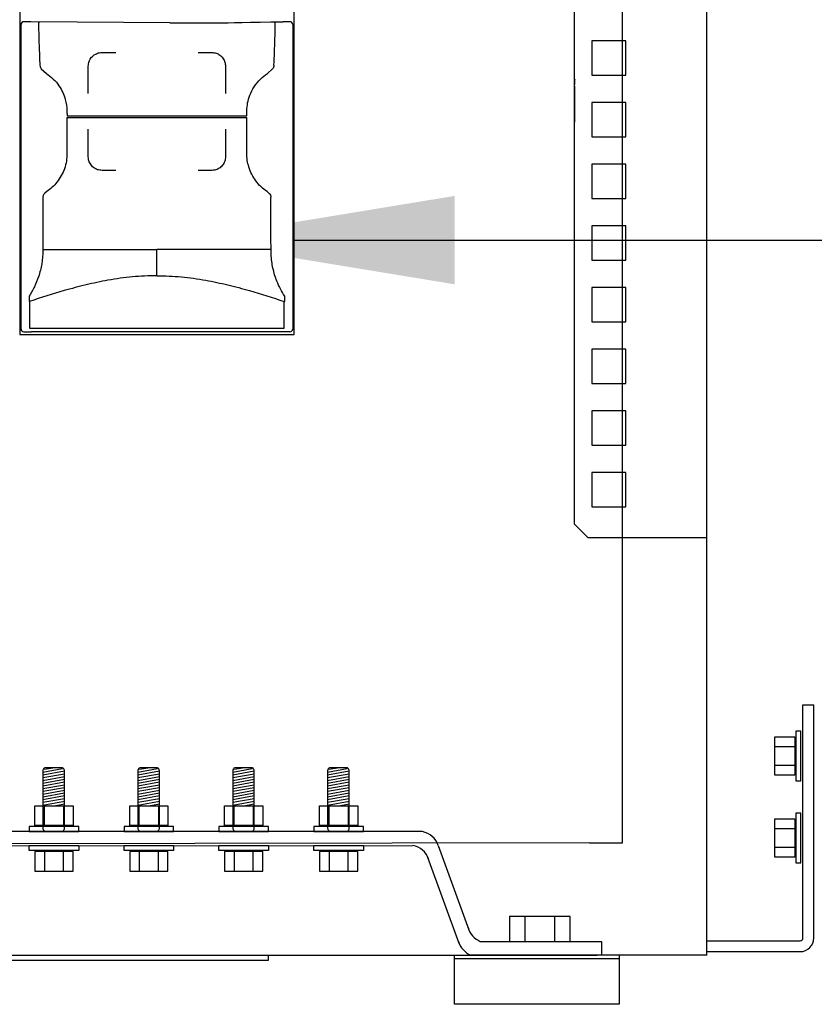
# Model space of a CAD drawing. Header units: millimetres. Extents: x -11513 to 3649, y 2330 to 12522.
# Tile 3 of 75: x -9780 to -9484, y 7697 to 8063. Entities that reach past the tile are written whole.
import ezdxf
from ezdxf.lldxf.tags import DXFTag

# ---------------------------------------------------------------- set-up
doc = ezdxf.new("R2010")
doc.units = ezdxf.units.MM
for name, color, linetype in [('Aparatura', 7, 'Continuous'), ('BEDNARKA', 7, 'Continuous'), ('Warstwa 1', 7, 'Continuous'), ('WG1-00-901-0001-', 7, 'Continuous'), ('WG1-00-903-0004-', 7, 'Continuous'), ('WG1-00-904-0000-', 7, 'Continuous'), ('WG1-00-905-0001-', 7, 'Continuous'), ('WG1-00-923-0035_', 7, 'Continuous')]:
    doc.layers.add(name, color=color, linetype=linetype)
doc.styles.get("Standard").update_dxf_attribs({"font": 'arial.ttf'})
tags = doc.linetypes.add('CENTER2', pattern=[28.575, 19.05, -3.175, 3.175, -3.175]).pattern_tags.tags
tags[10:11] = [DXFTag(74, 4), DXFTag(75, 0), DXFTag(340, '0'), DXFTag(46, 0.0), DXFTag(50, 0.0), DXFTag(44, 0.0), DXFTag(45, 0.0)]
tags[8:9] = [DXFTag(74, 4), DXFTag(75, 0), DXFTag(340, '0'), DXFTag(46, 0.0), DXFTag(50, 0.0), DXFTag(44, 0.0), DXFTag(45, 0.0)]
tags[6:7] = [DXFTag(74, 4), DXFTag(75, 0), DXFTag(340, '0'), DXFTag(46, 0.0), DXFTag(50, 0.0), DXFTag(44, 0.0), DXFTag(45, 0.0)]
tags[4:5] = [DXFTag(74, 4), DXFTag(75, 0), DXFTag(340, '0'), DXFTag(46, 0.0), DXFTag(50, 0.0), DXFTag(44, 0.0), DXFTag(45, 0.0)]
doc.dimstyles.new('ISO-25', dxfattribs={"dimtxt": 2.5, "dimasz": 2.5, "dimexe": 1.25, "dimexo": 0.625, "dimtad": 1, "dimtxsty": 'Standard', "dimcen": 2.5, "dimadec": 0, "dimazin": 0, "dimtfac": 1, "dimtmove": 0, "dimatfit": 3, "dimfxl": 0, "dimarcsym": 0})

# ---------------------------------------------------------------- blocks, each defined once
blk = doc.blocks.new('rozmieszczenie aparatury cz siłowa')
blk.add_line((800, 152.11), (800, 966.3))
at = {"layer": 'Aparatura', "linetype": 'Continuous'}
for p, q in [((769.22, 40.94), (769.22, 1115.94)), ((696.36, 45), (102.84, 45.04)), ((757.22, 40.94), (40, 39.7)), ((102.92, 39.13), (692.85, 40)), ((701.99, 40), (713.2, 9.2)), ((757.22, 40.94), (769.22, 40.94)), ((709.69, 4.22), (698.28, 35.57)), ((717.39, 5), (761.55, 5)), ((761.55, 5), (761.55, 0)), ((761.55, 0), (713.9, 0))]:
    blk.add_line(p, q, dxfattribs=at)
for centre, radius, start, end in [((694.91, 37.7), 7.44, 17.9955, 78.7798), ((691.49, 32.79), 7.33, 17.7703, 79.348), ((720.54, 12.33), 7.98, 196.9034, 246.7625), ((717.05, 7.35), 8, 196.9752, 246.7374)]:
    blk.add_arc(centre, radius, start, end, dxfattribs=at)
at = {"layer": 'Aparatura'}
for points, knots in [([(751.79, 319.19), (751.78, 318.65), (751.77, 318.03), (751.76, 317.41), (751.75, 317.32), (751.75, 317.32)], [0, 0, 0, 0, 0.849174, 0.999975, 1, 1, 1, 1]), ([(751.78, 316.7), (751.78, 316.04), (751.78, 312.7), (751.78, 308.33), (751.78, 304.63), (751.78, 303.59)], [0, 0, 0, 0, 0.152477, 0.762386, 1, 1, 1, 1])]:
    blk.add_open_spline(points, degree=3, knots=knots, dxfattribs=at)
at = {"layer": 'BEDNARKA', "color": 7, "linetype": 'Continuous'}
for p, q in [((835, 6.25), (835, 91.25)), ((835, 91.25), (839, 91.25)), ((839, 6.25), (839, 91.25)), ((800, 5.25), (834, 5.25)), ((800, 1.25), (834, 1.25))]:
    blk.add_line(p, q, dxfattribs=at)
for radius in [5, 1]:
    blk.add_arc((834, 6.25), radius, 270, 0, dxfattribs=at)
at = {"layer": 'Warstwa 1'}
for p, q in [((558.54, 67.77), (561.55, 68.27)), ((564.78, 68.27), (558.99, 68.27)), ((564.88, 68.26), (564.78, 68.27)), ((593.13, 67.77), (596.14, 68.27)), ((599.37, 68.27), (593.58, 68.27)), ((599.48, 68.26), (599.37, 68.27)), ((627.73, 67.77), (630.74, 68.27)), ((633.97, 68.27), (628.18, 68.27)), ((634.07, 68.26), (633.97, 68.27)), ((662.32, 67.77), (665.33, 68.27)), ((668.56, 68.27), (662.77, 68.27)), ((668.67, 68.26), (668.56, 68.27)), ((557.94, 66.68), (565.07, 67.96)), ((557.95, 67.25), (557.94, 67.13)), ((557.94, 67.13), (557.94, 46.26)), ((557.94, 65.68), (565.82, 67.1)), ((557.94, 64.68), (565.82, 66.1)), ((557.94, 63.68), (565.82, 65.11)), ((565.82, 46.26), (565.82, 67.13)), ((592.54, 66.68), (599.66, 67.96)), ((592.54, 67.25), (592.54, 67.13)), ((592.54, 67.13), (592.54, 46.26)), ((592.54, 65.68), (600.42, 67.1)), ((592.54, 64.68), (600.42, 66.1)), ((592.54, 63.68), (600.42, 65.11)), ((600.42, 46.26), (600.42, 67.13)), ((627.13, 66.68), (634.26, 67.96)), ((627.14, 67.25), (627.13, 67.13)), ((627.13, 67.13), (627.13, 46.26)), ((627.13, 65.68), (635.01, 67.1)), ((627.13, 64.68), (635.01, 66.1)), ((627.13, 63.68), (635.01, 65.11)), ((635.01, 46.26), (635.01, 67.13)), ((661.73, 66.68), (668.85, 67.96)), ((661.73, 67.25), (661.73, 67.13)), ((661.73, 67.13), (661.73, 46.26)), ((661.73, 65.68), (669.61, 67.1)), ((661.73, 64.68), (669.61, 66.1)), ((661.73, 63.68), (669.61, 65.11)), ((669.61, 46.26), (669.61, 67.13)), ((557.94, 62.69), (565.82, 64.11)), ((557.94, 61.69), (565.82, 63.11)), ((557.94, 60.69), (565.82, 62.11)), ((557.94, 59.69), (565.82, 61.11)), ((592.54, 62.69), (600.42, 64.11)), ((592.54, 61.69), (600.42, 63.11)), ((592.54, 60.69), (600.42, 62.11)), ((592.54, 59.69), (600.42, 61.11)), ((627.13, 62.69), (635.01, 64.11)), ((627.13, 61.69), (635.01, 63.11)), ((627.13, 60.69), (635.01, 62.11)), ((627.13, 59.69), (635.01, 61.11)), ((661.73, 62.69), (669.61, 64.11)), ((661.73, 61.69), (669.61, 63.11)), ((661.73, 60.69), (669.61, 62.11)), ((661.73, 59.69), (669.61, 61.11)), ((557.94, 58.69), (565.82, 60.11)), ((557.94, 57.69), (565.82, 59.11)), ((557.94, 56.69), (565.82, 58.12)), ((592.54, 58.69), (600.42, 60.11)), ((592.54, 57.69), (600.42, 59.11)), ((592.54, 56.69), (600.42, 58.12)), ((627.13, 58.69), (635.01, 60.11)), ((627.13, 57.69), (635.01, 59.11)), ((627.13, 56.69), (635.01, 58.12)), ((661.73, 58.69), (669.61, 60.11)), ((661.73, 57.69), (669.61, 59.11)), ((661.73, 56.69), (669.61, 58.12)), ((555.01, 54.46), (568.92, 54.46)), ((555.01, 47.23), (555.01, 54.46)), ((557.94, 55.7), (565.82, 57.12)), ((557.94, 54.7), (565.82, 56.12)), ((558.49, 47.23), (558.49, 54.46)), ((562.01, 54.46), (565.82, 55.12)), ((565.44, 54.46), (565.44, 47.23)), ((568.92, 54.46), (568.92, 47.23)), ((589.6, 47.23), (589.6, 54.46)), ((589.6, 54.46), (603.52, 54.46)), ((592.54, 55.7), (600.42, 57.12)), ((592.54, 54.7), (600.42, 56.12)), ((593.08, 47.23), (593.08, 54.46)), ((596.6, 54.46), (600.42, 55.12)), ((600.04, 54.46), (600.04, 47.23)), ((603.52, 54.46), (603.52, 47.23)), ((624.2, 47.23), (624.2, 54.46)), ((624.2, 54.46), (638.11, 54.46)), ((627.13, 55.7), (635.01, 57.12)), ((627.13, 54.7), (635.01, 56.12)), ((627.68, 47.23), (627.68, 54.46)), ((631.2, 54.46), (635.01, 55.12)), ((634.63, 54.46), (634.63, 47.23)), ((638.11, 54.46), (638.11, 47.23)), ((658.79, 54.46), (672.71, 54.46)), ((658.79, 47.23), (658.79, 54.46)), ((661.73, 55.7), (669.61, 57.12)), ((661.73, 54.7), (669.61, 56.12)), ((662.27, 47.23), (662.27, 54.46)), ((665.79, 54.46), (669.61, 55.12)), ((669.23, 54.46), (669.23, 47.23)), ((672.71, 54.46), (672.71, 47.23)), ((552.93, 46.9), (552.93, 45)), ((571.01, 46.9), (552.93, 46.9)), ((568.92, 47.23), (555.01, 47.23)), ((571.01, 45), (571.01, 46.9)), ((605.6, 46.9), (587.52, 46.9)), ((587.52, 46.9), (587.52, 45)), ((603.52, 47.23), (589.6, 47.23)), ((605.6, 45), (605.6, 46.9)), ((622.12, 46.9), (622.12, 45)), ((640.19, 46.9), (622.12, 46.9)), ((638.11, 47.23), (624.2, 47.23)), ((640.19, 45), (640.19, 46.9)), ((656.71, 46.9), (656.71, 45)), ((674.79, 46.9), (656.71, 46.9)), ((672.71, 47.23), (658.79, 47.23)), ((674.79, 45), (674.79, 46.9)), ((552.93, 45), (571.01, 45)), ((558.88, 45.13), (558.99, 45.12)), ((558.99, 45.12), (564.78, 45.12)), ((587.52, 45), (605.6, 45)), ((593.48, 45.13), (593.58, 45.12)), ((593.58, 45.12), (599.37, 45.12)), ((622.12, 45), (640.19, 45)), ((628.07, 45.13), (628.18, 45.12)), ((628.18, 45.12), (633.97, 45.12)), ((656.71, 45), (674.79, 45)), ((662.67, 45.13), (662.77, 45.12)), ((662.77, 45.12), (668.56, 45.12)), ((552.93, 40), (571.01, 40)), ((552.93, 38.1), (552.93, 40)), ((571.01, 40), (571.01, 38.1)), ((587.52, 40), (605.6, 40)), ((587.52, 38.1), (587.52, 40)), ((605.6, 40), (605.6, 38.1)), ((622.12, 40), (640.19, 40)), ((622.12, 38.1), (622.12, 40)), ((640.19, 40), (640.19, 38.1)), ((656.71, 40), (674.79, 40)), ((656.71, 38.1), (656.71, 40)), ((674.79, 40), (674.79, 38.1)), ((571.01, 38.1), (552.93, 38.1)), ((555.01, 37.78), (555.01, 30.54)), ((568.92, 37.78), (555.01, 37.78)), ((558.49, 37.78), (558.49, 30.54)), ((565.44, 30.54), (565.44, 37.78)), ((568.92, 30.54), (568.92, 37.78)), ((605.6, 38.1), (587.52, 38.1)), ((603.52, 37.78), (589.6, 37.78)), ((589.6, 37.78), (589.6, 30.54)), ((593.08, 37.78), (593.08, 30.54)), ((600.04, 30.54), (600.04, 37.78)), ((603.52, 30.54), (603.52, 37.78)), ((640.19, 38.1), (622.12, 38.1)), ((638.11, 37.78), (624.2, 37.78)), ((624.2, 37.78), (624.2, 30.54)), ((627.68, 37.78), (627.68, 30.54)), ((634.63, 30.54), (634.63, 37.78)), ((638.11, 30.54), (638.11, 37.78)), ((674.79, 38.1), (656.71, 38.1)), ((658.79, 37.78), (658.79, 30.54)), ((672.71, 37.78), (658.79, 37.78)), ((662.27, 37.78), (662.27, 30.54)), ((669.23, 30.54), (669.23, 37.78)), ((672.71, 30.54), (672.71, 37.78)), ((555.01, 30.54), (568.92, 30.54)), ((589.6, 30.54), (603.52, 30.54)), ((624.2, 30.54), (638.11, 30.54)), ((658.79, 30.54), (672.71, 30.54)), ((750.12, 14.06), (728.09, 14.06)), ((728.09, 14.06), (728.09, 5)), ((733.6, 14.06), (733.6, 5)), ((744.61, 5), (744.61, 14.06)), ((750.12, 5), (750.12, 14.06)), ((728.09, 5), (750.12, 5))]:
    blk.add_line(p, q, dxfattribs=at)
for centre, radius, start, end in [((558.99, 67.29), 0.975, 90, 126.9341), ((564.78, 67.3), 0.966, 68.2709, 83.6901), ((564.75, 67.25), 1.02, 53.7292, 68.2709), ((593.58, 67.29), 0.975, 90, 126.9341), ((599.37, 67.3), 0.966, 68.2709, 83.6901), ((599.35, 67.25), 1.02, 53.7292, 68.2709), ((628.18, 67.29), 0.975, 90, 126.9341), ((633.97, 67.3), 0.966, 68.2709, 83.6901), ((633.94, 67.25), 1.02, 53.7292, 68.2709), ((662.77, 67.29), 0.975, 90, 126.9341), ((668.56, 67.3), 0.966, 68.2709, 83.6901), ((668.54, 67.25), 1.02, 53.7292, 68.2709), ((559.16, 67.14), 1.22, 166.7069, 174.616), ((559.13, 67.14), 1.19, 158.6193, 166.7069), ((559.09, 67.16), 1.15, 126.9341, 158.6193), ((564.71, 67.19), 1.1, 25.4992, 53.7292), ((564.6, 67.13), 1.22, 0, 25.4992), ((593.75, 67.14), 1.22, 166.7069, 174.616), ((593.73, 67.14), 1.19, 158.6193, 166.7069), ((593.69, 67.16), 1.15, 126.9341, 158.6193), ((599.3, 67.19), 1.1, 25.4992, 53.7292), ((599.19, 67.13), 1.22, 0, 25.4992), ((628.35, 67.14), 1.22, 166.7069, 174.616), ((628.32, 67.14), 1.19, 158.6193, 166.7069), ((628.28, 67.16), 1.15, 126.9341, 158.6193), ((633.9, 67.19), 1.1, 25.4992, 53.7292), ((633.79, 67.13), 1.22, 0, 25.4992), ((662.94, 67.14), 1.22, 166.7069, 174.616), ((662.92, 67.14), 1.19, 158.6193, 166.7069), ((662.88, 67.16), 1.15, 126.9341, 158.6193), ((668.49, 67.19), 1.1, 25.4992, 53.7292), ((668.38, 67.13), 1.22, 0, 25.4992), ((559.17, 46.26), 1.23, 180, 205.5003), ((559.06, 46.2), 1.1, 205.5003, 233.7187), ((559.01, 46.14), 1.03, 233.7187, 248.2332), ((558.99, 46.08), 0.963, 248.2332, 263.6767), ((564.78, 46.1), 0.979, 270, 309.9486), ((564.66, 46.24), 1.16, 309.9486, 343.9901), ((564.62, 46.25), 1.21, 343.9901, 352.1155), ((564.58, 46.26), 1.24, 352.1155, 0), ((593.76, 46.26), 1.23, 180, 205.5003), ((593.65, 46.2), 1.1, 205.5003, 233.7187), ((593.61, 46.14), 1.03, 233.7187, 248.2332), ((593.58, 46.08), 0.963, 248.2332, 263.6767), ((599.37, 46.1), 0.979, 270, 309.9486), ((599.25, 46.24), 1.16, 309.9486, 343.9901), ((599.21, 46.25), 1.21, 343.9901, 352.1155), ((599.17, 46.26), 1.24, 352.1155, 0), ((628.36, 46.26), 1.23, 180, 205.5003), ((628.25, 46.2), 1.1, 205.5003, 233.7187), ((628.2, 46.14), 1.03, 233.7187, 248.2332), ((628.18, 46.08), 0.963, 248.2332, 263.6767), ((633.97, 46.1), 0.979, 270, 309.9486), ((633.85, 46.24), 1.16, 309.9486, 343.9901), ((633.81, 46.25), 1.21, 343.9901, 352.1155), ((633.77, 46.26), 1.24, 352.1155, 0), ((662.95, 46.26), 1.23, 180, 205.5003), ((662.84, 46.2), 1.1, 205.5003, 233.7187), ((662.8, 46.14), 1.03, 233.7187, 248.2332), ((662.77, 46.08), 0.963, 248.2332, 263.6767), ((668.56, 46.1), 0.979, 270, 309.9486), ((668.44, 46.24), 1.16, 309.9486, 343.9901), ((668.4, 46.25), 1.21, 343.9901, 352.1155), ((668.36, 46.26), 1.24, 352.1155, 0)]:
    blk.add_arc(centre, radius, start, end, dxfattribs=at)
for points in [[(824.81, 65.63), (824.81, 65.63), (832.05, 65.63), (832.05, 65.63), (832.05, 65.63), (832.05, 65.63), (832.05, 79.55), (832.05, 79.55), (832.05, 79.55), (832.05, 79.55), (824.81, 79.55), (824.81, 79.55), (824.81, 79.55), (824.81, 79.55), (824.81, 65.63), (824.81, 65.63)], [(834.27, 63.55), (834.27, 63.55), (832.37, 63.55), (832.37, 63.55), (832.37, 63.55), (832.37, 63.55), (832.37, 81.63), (832.37, 81.63), (832.37, 81.63), (832.37, 81.63), (834.27, 81.63), (834.27, 81.63), (834.27, 81.63), (834.27, 81.63), (834.27, 63.55), (834.27, 63.55)], [(824.81, 69.11), (824.81, 69.11), (832.05, 69.11), (832.05, 69.11), (832.05, 69.11), (832.05, 69.11), (832.05, 76.07), (832.05, 76.07), (832.05, 76.07), (832.05, 76.07), (824.81, 76.07), (824.81, 76.07), (824.81, 76.07), (824.81, 76.07), (824.81, 69.11), (824.81, 69.11)], [(834.27, 33.61), (834.27, 33.61), (832.37, 33.61), (832.37, 33.61), (832.37, 33.61), (832.37, 33.61), (832.37, 51.69), (832.37, 51.69), (832.37, 51.69), (832.37, 51.69), (834.27, 51.69), (834.27, 51.69), (834.27, 51.69), (834.27, 51.69), (834.27, 33.61), (834.27, 33.61)], [(824.81, 35.69), (824.81, 35.69), (832.05, 35.69), (832.05, 35.69), (832.05, 35.69), (832.05, 35.69), (832.05, 49.61), (832.05, 49.61), (832.05, 49.61), (832.05, 49.61), (824.81, 49.61), (824.81, 49.61), (824.81, 49.61), (824.81, 49.61), (824.81, 35.69), (824.81, 35.69)], [(824.81, 39.17), (824.81, 39.17), (832.05, 39.17), (832.05, 39.17), (832.05, 39.17), (832.05, 39.17), (832.05, 46.13), (832.05, 46.13), (832.05, 46.13), (832.05, 46.13), (824.81, 46.13), (824.81, 46.13), (824.81, 46.13), (824.81, 46.13), (824.81, 39.17), (824.81, 39.17)]]:
    blk.add_open_spline(points, degree=3, knots=[0, 0, 0, 0, 0.2, 0.2, 0.2, 0.2, 0.4, 0.4, 0.4, 0.4, 0.6, 0.6, 0.6, 0.6, 1, 1, 1, 1], dxfattribs=at)
at = {"layer": 'WG1-00-901-0001-', "color": 7, "linetype": 'Continuous'}
for q in [(800, 845), (760, 0)]:
    blk.add_line((800, 0), q, dxfattribs=at)
at = {"layer": 'WG1-00-903-0004-', "color": 7, "linetype": 'Continuous'}
blk.add_line((40, 0), (760, 0), dxfattribs=at)
at = {"layer": 'WG1-00-904-0000-', "color": 7, "linetype": 'Continuous'}
for p, q in [((708, -17.94), (708, 0)), ((768, 0), (768, -17.94)), ((768, -1.41), (708, -1.41)), ((768, -17.94), (708, -17.94))]:
    blk.add_line(p, q, dxfattribs=at)
at = {"layer": 'WG1-00-905-0001-', "color": 7, "linetype": 'Continuous'}
for p, q in [((640, 0), (640, -2)), ((640, -2), (160, -2))]:
    blk.add_line(p, q, dxfattribs=at)
at = {"layer": 'WG1-00-923-0035_', "color": 7, "linetype": 'CENTER2'}
blk.add_line((800, 152.11), (800, 966.3), dxfattribs=at)
at = {"layer": 'WG1-00-923-0035_', "color": 7, "linetype": 'Continuous'}
for p, q in [((751.76, 157.11), (751.76, 961.3)), ((758, 333.18), (758, 320.69)), ((770.49, 333.18), (758, 333.18)), ((770.49, 320.69), (770.49, 333.18)), ((758, 320.69), (770.49, 320.69)), ((758, 310.7), (758, 298.22)), ((770.49, 310.7), (758, 310.7)), ((770.49, 298.22), (770.49, 310.7)), ((758, 298.22), (770.49, 298.22)), ((758, 288.23), (758, 275.74)), ((770.49, 288.23), (758, 288.23)), ((770.49, 275.74), (770.49, 288.23)), ((758, 275.74), (770.49, 275.74)), ((758, 265.75), (758, 253.26)), ((770.49, 265.75), (758, 265.75)), ((770.49, 253.26), (770.49, 265.75)), ((758, 253.26), (770.49, 253.26)), ((758, 243.27), (758, 230.78)), ((770.49, 243.27), (758, 243.27)), ((770.49, 230.78), (770.49, 243.27)), ((758, 230.78), (770.49, 230.78)), ((758, 220.79), (758, 208.31)), ((770.49, 220.79), (758, 220.79)), ((770.49, 208.31), (770.49, 220.79)), ((758, 208.31), (770.49, 208.31)), ((758, 198.32), (758, 185.83)), ((770.49, 198.32), (758, 198.32)), ((770.49, 185.83), (770.49, 198.32)), ((758, 185.83), (770.49, 185.83)), ((770.49, 175.84), (758, 175.84)), ((758, 175.84), (758, 163.35)), ((770.49, 163.35), (770.49, 175.84)), ((758, 163.35), (770.49, 163.35)), ((756.75, 152.11), (751.76, 157.11)), ((800, 152.11), (756.75, 152.11))]:
    blk.add_line(p, q, dxfattribs=at)

msp = doc.modelspace()

# ---------------------------------------------------------------- block references
at = {"xscale": 1.02, "yscale": 1.02, "zscale": 1.02}
msp.add_blockref('rozmieszczenie aparatury cz siłowa', (-10340.19, 7714.97), dxfattribs=at)

# ---------------------------------------------------------------- leaders
msp.add_leader([(-9717.95, 7980.77), (-9066.66, 7980.77)], dimstyle='ISO-25', override={"dimasz": 100})

# ---------------------------------------------------------------- next in the draw order: wipeouts: each hides what was drawn before it
msp.add_wipeout([(-9779.72, 8639.31), (-9677.72, 8639.31), (-9677.72, 7945.71), (-9779.72, 7945.71)]).dxf.layer = 'Aparatura'

# ---------------------------------------------------------------- next in the draw order: linework, layer by layer
at = {"layer": 'Aparatura'}
for p, q in [((-9779.19, 7947.72), (-9779.19, 8060.94)), ((-9775.62, 8061.96), (-9778.17, 8061.96)), ((-9775.62, 8061.96), (-9775.62, 8061.96)), ((-9723.93, 8061.49), (-9775.62, 8061.96)), ((-9679.23, 8061.96), (-9681.78, 8061.96)), ((-9678.21, 8060.94), (-9678.21, 7947.72)), ((-9749.1, 8050.53), (-9744, 8050.53)), ((-9713.4, 8050.53), (-9708.3, 8050.53)), ((-9771.69, 8044.42), (-9769.77, 8042.71)), ((-9687.63, 8042.71), (-9685.71, 8044.42)), ((-9762.13, 8026.37), (-9695.27, 8026.37)), ((-9762.11, 8027), (-9695.3, 8027)), ((-9754.2, 8011.77), (-9754.2, 8021.97)), ((-9703.2, 8021.97), (-9703.2, 8011.77)), ((-9744, 8006.67), (-9749.1, 8006.67)), ((-9708.3, 8006.67), (-9713.4, 8006.67)), ((-9769.64, 7998.8), (-9770.33, 7998.28)), ((-9687.08, 7998.28), (-9687.76, 7998.8)), ((-9771.07, 7996.7), (-9771.13, 7977.3)), ((-9728.7, 7967.55), (-9728.7, 7977.3)), ((-9776.21, 7957.95), (-9776.05, 7957.98)), ((-9776.05, 7957.98), (-9776.05, 7947.98)), ((-9681.35, 7957.98), (-9681.19, 7957.95)), ((-9681.35, 7947.98), (-9681.35, 7957.98)), ((-9776.05, 7947.98), (-9681.35, 7947.98)), ((-9778.17, 7946.7), (-9775.32, 7946.7)), ((-9679.23, 7946.7), (-9775.32, 7946.7))]:
    msp.add_line(p, q, dxfattribs=at)
msp.add_lwpolyline([(-9779.72, 7945.71), (-9677.72, 7945.71), (-9677.72, 8629.11), (-9779.72, 8629.11)], close=True, dxfattribs=at)
for centre, radius, start, end in [((-9769.26, 8060.8), 3.47, 160.9378, 181.5509), ((-9688.2, 8060.8), 3.52, 358.4593, 18.258)]:
    msp.add_arc(centre, radius, start, end, dxfattribs=at)
for centre, major_axis, ratio, start_param, end_param in [((-9778.17, 8060.94), (-0.99, 0.247), 0.999896, 4.957378, 6.528125), ((-9679.23, 8060.94), (0.99, 0.247), 0.999896, 6.038245, 7.608993), ((-9778.17, 7947.72), (-1.01, -0.13), 0.999901, 6.15885, 7.729622), ((-9679.23, 7947.72), (-1.01, 0.13), 0.999901, 1.695156, 3.265928)]:
    msp.add_ellipse(centre, major_axis=major_axis, ratio=ratio, start_param=start_param, end_param=end_param, dxfattribs=at)
for points, knots in [([(-9772.73, 8060.7), (-9772.66, 8058.16), (-9772.53, 8053.05), (-9772.32, 8048.2), (-9772.22, 8045.75)], [0, 0, 0, 0, 0.497517, 1, 1, 1, 1]), ([(-9723.93, 8061.49), (-9720.52, 8061.49), (-9713.86, 8061.49), (-9707.21, 8061.49), (-9681.78, 8061.96)], [0, 0, 0, 0, 0.512802, 1, 1, 1, 1]), ([(-9685.18, 8045.75), (-9685.11, 8047.4), (-9684.97, 8050.64), (-9684.8, 8055.64), (-9684.72, 8059.01), (-9684.68, 8060.7)], [0, 0, 0, 0, 0.3398632, 0.669214, 1, 1, 1, 1]), ([(-9754.2, 8045.43), (-9754.14, 8046.02), (-9754.02, 8047.21), (-9753.07, 8048.8), (-9751.68, 8049.94), (-9750.27, 8050.47), (-9749.41, 8050.51), (-9749.1, 8050.53)], [0, 0, 0, 0, 0.233591, 0.46781, 0.685722, 0.888197, 1, 1, 1, 1]), ([(-9708.3, 8050.53), (-9707.76, 8050.48), (-9706.68, 8050.38), (-9705.22, 8049.6), (-9704.08, 8048.44), (-9703.34, 8046.99), (-9703.25, 8045.95), (-9703.2, 8045.43)], [0, 0, 0, 0, 0.195796, 0.391575, 0.588563, 0.793947, 1, 1, 1, 1]), ([(-9772.22, 8045.75), (-9772.18, 8045.48), (-9772.11, 8044.99), (-9771.82, 8044.6), (-9771.69, 8044.42)], [0, 0, 0, 0, 0.5566233, 1, 1, 1, 1]), ([(-9685.18, 8045.75), (-9685.18, 8045.74), (-9685.2, 8045.47), (-9685.31, 8044.99), (-9685.58, 8044.6), (-9685.71, 8044.42)], [0, 0, 0, 0, 0.035557, 0.538442, 1, 1, 1, 1]), ([(-9769.77, 8042.71), (-9768.89, 8042.05), (-9767.09, 8040.71), (-9765.1, 8038.26), (-9763.63, 8035.67), (-9762.47, 8032.57), (-9762.27, 8030.29), (-9762.15, 8028.9)], [0, 0, 0, 0, 0.188176, 0.383094, 0.554114, 0.7291, 1, 1, 1, 1]), ([(-9754.2, 8035.23), (-9754.2, 8036.88), (-9754.2, 8040.19), (-9754.2, 8043.68), (-9754.2, 8045.43)], [0, 0, 0, 0, 0.498925, 1, 1, 1, 1]), ([(-9703.2, 8045.43), (-9703.2, 8043.69), (-9703.2, 8040.2), (-9703.2, 8036.89), (-9703.2, 8035.23)], [0, 0, 0, 0, 0.498916, 1, 1, 1, 1]), ([(-9695.25, 8028.9), (-9695.19, 8029.85), (-9695.06, 8031.77), (-9694.18, 8034.78), (-9692.63, 8037.83), (-9690.43, 8040.62), (-9688.5, 8042.06), (-9687.63, 8042.71)], [0, 0, 0, 0, 0.186183, 0.376433, 0.590547, 0.813112, 1, 1, 1, 1]), ([(-9762.15, 8028.9), (-9762.13, 8028.36), (-9762.12, 8027.72), (-9762.11, 8027.09), (-9762.11, 8027), (-9762.11, 8027)], [0, 0, 0, 0, 0.849174, 0.999975, 1, 1, 1, 1]), ([(-9695.3, 8027), (-9695.3, 8027), (-9695.28, 8027.53), (-9695.27, 8028.16), (-9695.26, 8028.81), (-9695.25, 8028.9)], [0, 0, 0, 0, 0.000025, 0.8492, 1, 1, 1, 1]), ([(-9762.13, 8026.37), (-9762.13, 8025.69), (-9762.13, 8022.29), (-9762.13, 8017.83), (-9762.13, 8014.05), (-9762.13, 8012.99)], [0, 0, 0, 0, 0.152477, 0.762386, 1, 1, 1, 1]), ([(-9695.27, 8012.99), (-9695.27, 8013.67), (-9695.27, 8017.07), (-9695.27, 8021.53), (-9695.27, 8025.31), (-9695.27, 8026.37)], [0, 0, 0, 0, 0.152477, 0.762386, 1, 1, 1, 1]), ([(-9762.13, 8012.99), (-9762.18, 8012.04), (-9762.27, 8010.12), (-9763.01, 8007.33), (-9764.18, 8004.68), (-9765.73, 8002.37), (-9767.56, 8000.36), (-9768.94, 7999.32), (-9769.64, 7998.8)], [0, 0, 0, 0, 0.169609, 0.344171, 0.513868, 0.688473, 0.842453, 1, 1, 1, 1]), ([(-9687.76, 7998.8), (-9688.52, 7999.37), (-9690.06, 8000.53), (-9691.96, 8002.73), (-9693.5, 8005.22), (-9694.54, 8007.81), (-9695.16, 8010.43), (-9695.23, 8012.13), (-9695.27, 8012.99)], [0, 0, 0, 0, 0.171373, 0.347697, 0.518931, 0.695208, 0.845888, 1, 1, 1, 1]), ([(-9749.1, 8006.67), (-9749.68, 8006.73), (-9750.82, 8006.84), (-9752.35, 8007.72), (-9753.51, 8009.02), (-9754.11, 8010.45), (-9754.18, 8011.4), (-9754.2, 8011.77)], [0, 0, 0, 0, 0.215358, 0.430722, 0.645877, 0.860459, 1, 1, 1, 1]), ([(-9703.2, 8011.77), (-9703.26, 8011.2), (-9703.37, 8010.05), (-9704.24, 8008.53), (-9705.53, 8007.38), (-9706.97, 8006.76), (-9707.92, 8006.7), (-9708.3, 8006.67)], [0, 0, 0, 0, 0.213862, 0.427715, 0.641853, 0.856611, 1, 1, 1, 1]), ([(-9770.33, 7998.28), (-9770.49, 7998.11), (-9770.82, 7997.77), (-9771.04, 7997.19), (-9771.07, 7996.83), (-9771.07, 7996.7)], [0, 0, 0, 0, 0.393617, 0.787311, 1, 1, 1, 1]), ([(-9687.08, 7998.28), (-9686.92, 7998.13), (-9686.6, 7997.81), (-9686.36, 7997.24), (-9686.34, 7996.85), (-9686.33, 7996.7)], [0, 0, 0, 0, 0.356687, 0.7530689, 1, 1, 1, 1]), ([(-9686.27, 7977.3), (-9686.28, 7980.75), (-9686.31, 7987.22), (-9686.32, 7993.69), (-9686.33, 7996.7)], [0, 0, 0, 0, 0.534545, 1, 1, 1, 1]), ([(-9771.13, 7977.3), (-9771.13, 7977.16), (-9771.12, 7975.38), (-9771.42, 7971.92), (-9772.53, 7967.41), (-9774.14, 7963.36), (-9775.52, 7961.08), (-9776.22, 7959.92)], [0, 0, 0, 0, 0.021464, 0.284858, 0.556088, 0.776146, 1, 1, 1, 1]), ([(-9771.13, 7977.3), (-9767.62, 7977.3), (-9760.61, 7977.3), (-9750.01, 7977.3), (-9739.37, 7977.3), (-9732.26, 7977.3), (-9728.7, 7977.3)], [0, 0, 0, 0, 0.249214, 0.498741, 0.749212, 1, 1, 1, 1]), ([(-9686.27, 7977.3), (-9690.2, 7977.3), (-9698.07, 7977.3), (-9712.22, 7977.3), (-9722.45, 7977.3), (-9728.7, 7977.3)], [0, 0, 0, 0, 0.279332, 0.559308, 1, 1, 1, 1]), ([(-9681.18, 7959.92), (-9682.23, 7961.74), (-9684.11, 7964.98), (-9685.67, 7970.3), (-9686.24, 7974.32), (-9686.27, 7976.68), (-9686.27, 7977.3)], [0, 0, 0, 0, 0.348062, 0.620672, 0.901495, 1, 1, 1, 1]), ([(-9728.7, 7967.55), (-9731.74, 7967.46), (-9737.83, 7967.29), (-9746.63, 7965.98), (-9755.07, 7964.19), (-9764.83, 7961.63), (-9771.76, 7959.37), (-9776.05, 7957.98)], [0, 0, 0, 0, 0.187609, 0.376801, 0.548896, 0.721453, 1, 1, 1, 1]), ([(-9728.7, 7967.55), (-9725.67, 7967.46), (-9719.57, 7967.29), (-9710.77, 7965.98), (-9702.33, 7964.19), (-9692.57, 7961.63), (-9685.64, 7959.37), (-9681.35, 7957.98)], [0, 0, 0, 0, 0.187609, 0.376801, 0.548896, 0.721453, 1, 1, 1, 1]), ([(-9776.22, 7959.92), (-9776.22, 7959.52), (-9776.21, 7958.86), (-9776.21, 7958.21), (-9776.21, 7957.95)], [0, 0, 0, 0, 0.602009, 1, 1, 1, 1]), ([(-9681.19, 7957.95), (-9681.19, 7958.21), (-9681.19, 7958.86), (-9681.18, 7959.52), (-9681.18, 7959.92)], [0, 0, 0, 0, 0.397991, 1, 1, 1, 1])]:
    msp.add_open_spline(points, degree=3, knots=knots, dxfattribs=at)

doc.saveas('drawing.dxf')
